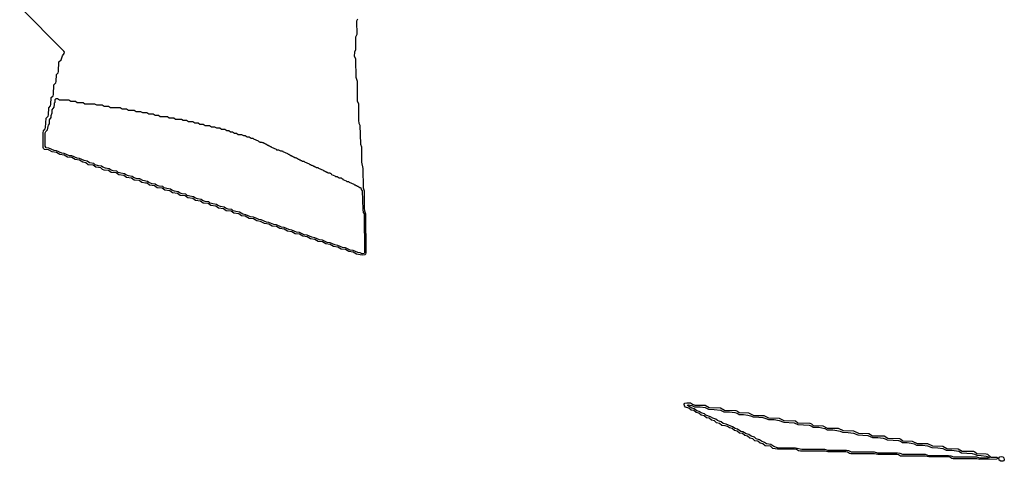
# Model space of a CAD drawing. Extents: x 2668140 to 2765664, y 823621 to 955240.
# Tile 61 of 256: x 2709593 to 2725007, y 823621 to 830535. Entities that reach past the tile are written whole.
import ezdxf

# ---------------------------------------------------------------- set-up
doc = ezdxf.new("R2010")
doc.units = 0

msp = doc.modelspace()

# ---------------------------------------------------------------- linework, layer by layer
at = {"layer": '0CON02XD'}
for points in [[(2714995, 826853), (2714955, 826850), (2714864, 826864), (2714812, 826895), (2714744, 826904), (2714692, 826935), (2714624, 826944), (2714572, 826975), (2714504, 826984), (2714452, 827015), (2714384, 827024), (2714332, 827055), (2714264, 827064), (2714212, 827095), (2714144, 827104), (2714092, 827135), (2714024, 827144), (2713972, 827175), (2713904, 827184), (2713852, 827215), (2713784, 827224), (2713732, 827255), (2713664, 827264), (2713612, 827295), (2713544, 827304), (2713492, 827335), (2713424, 827344), (2713365, 827378), (2713304, 827384), (2713252, 827415), (2713184, 827424), (2713125, 827458), (2713064, 827464), (2713025, 827496), (2712944, 827504), (2712905, 827536), (2712824, 827544), (2712785, 827576), (2712704, 827584), (2712665, 827616), (2712584, 827624), (2712545, 827656), (2712464, 827664), (2712425, 827696), (2712344, 827704), (2712305, 827736), (2712224, 827744), (2712185, 827776), (2712104, 827784), (2712065, 827816), (2711984, 827824), (2711945, 827856), (2711864, 827864), (2711825, 827896), (2711744, 827904), (2711705, 827936), (2711624, 827944), (2711587, 827975), (2711565, 827978), (2711504, 827984), (2711465, 828016), (2711384, 828024), (2711345, 828056), (2711264, 828064), (2711225, 828096), (2711144, 828104), (2711105, 828136), (2711024, 828144), (2710985, 828176), (2710915, 828181), (2710892, 828192), (2710865, 828216), (2710784, 828224), (2710745, 828256), (2710664, 828264), (2710628, 828295), (2710584, 828304), (2710532, 828335), (2710464, 828344), (2710412, 828375), (2710344, 828384), (2710292, 828415), (2710224, 828424), (2710172, 828455), (2710104, 828464), (2710045, 828498), (2709984, 828504), (2709968, 828518), (2709961, 828535), (2709960, 828765), (2709964, 828796), (2709990, 828825), (2709999, 828845), (2710007, 828995), (2710037, 829025), (2710043, 829045), (2710047, 829155), (2710077, 829185), (2710083, 829205), (2710087, 829315), (2710117, 829345), (2710123, 829365), (2710127, 829515), (2710157, 829545), (2710163, 829565), (2710167, 829675), (2710197, 829705), (2710203, 829725), (2710207, 829875), (2710245, 829908), (2710263, 829967), (2710291, 830005), (2710297, 830025), (2710285, 830043), (2709593, 830735)], [(2714882, 830545), (2714866, 830514), (2714869, 830305), (2714850, 830260), (2714849, 830065), (2714834, 830025), (2714832, 829962), (2714849, 829925), (2714851, 829905), (2714854, 829635), (2714876, 829575), (2714877, 829265), (2714895, 829215), (2714898, 828955), (2714903, 828915), (2714918, 828885), (2714927, 828585), (2714942, 828545), (2714944, 828304), (2714967, 828205), (2714968, 827905), (2714985, 827855), (2714986, 827584), (2714991, 827545), (2715009, 827495), (2715010, 826885), (2715006, 826863), (2714995, 826853)], [(2714955, 826871), (2714925, 826884), (2714885, 826889), (2714812, 826922), (2714765, 826929), (2714692, 826962), (2714645, 826969), (2714572, 827002), (2714525, 827009), (2714452, 827042), (2714405, 827049), (2714332, 827082), (2714285, 827089), (2714212, 827122), (2714165, 827129), (2714092, 827162), (2714045, 827169), (2713972, 827202), (2713925, 827209), (2713852, 827242), (2713805, 827249), (2713732, 827282), (2713694, 827286), (2713612, 827322), (2713574, 827326), (2713492, 827362), (2713455, 827366), (2713372, 827402), (2713335, 827406), (2713314, 827415), (2713252, 827442), (2713205, 827449), (2713132, 827482), (2713085, 827489), (2713032, 827522), (2712975, 827531), (2712937, 827545), (2712912, 827562), (2712855, 827571), (2712817, 827585), (2712792, 827602), (2712735, 827611), (2712697, 827625), (2712672, 827642), (2712615, 827651), (2712577, 827665), (2712552, 827682), (2712495, 827691), (2712457, 827705), (2712432, 827722), (2712375, 827731), (2712337, 827745), (2712312, 827762), (2712255, 827771), (2712217, 827785), (2712192, 827802), (2712135, 827811), (2712097, 827825), (2712072, 827842), (2712015, 827851), (2711977, 827865), (2711952, 827882), (2711895, 827891), (2711857, 827905), (2711832, 827922), (2711775, 827931), (2711737, 827945), (2711712, 827962), (2711667, 827967), (2711617, 827985), (2711592, 828002), (2711522, 828015), (2711472, 828042), (2711415, 828051), (2711377, 828065), (2711352, 828082), (2711295, 828091), (2711257, 828105), (2711232, 828122), (2711175, 828131), (2711137, 828145), (2711112, 828162), (2711055, 828171), (2711017, 828185), (2710992, 828202), (2710935, 828211), (2710897, 828225), (2710872, 828242), (2710827, 828247), (2710777, 828265), (2710752, 828282), (2710685, 828294), (2710650, 828320), (2710605, 828329), (2710532, 828362), (2710494, 828366), (2710412, 828402), (2710374, 828406), (2710292, 828442), (2710254, 828446), (2710172, 828482), (2710135, 828486), (2710052, 828522), (2710009, 828529), (2709994, 828556), (2709994, 828765), (2710004, 828785), (2710030, 828810), (2710037, 828865), (2710046, 828884), (2710058, 828905), (2710062, 828965), (2710088, 829005), (2710088, 829035), (2710102, 829075), (2710102, 829125), (2710132, 829168), (2710132, 829185), (2710140, 829195), (2710140, 829235), (2710150, 829245), (2710150, 829285), (2710165, 829300), (2710185, 829300), (2710215, 829280), (2710365, 829280), (2710395, 829260), (2710465, 829260), (2710495, 829240), (2710585, 829240), (2710615, 829220), (2710765, 829220), (2710795, 829200), (2710885, 829200), (2710915, 829180), (2710985, 829180), (2711015, 829160), (2711165, 829160), (2711195, 829140), (2711265, 829140), (2711295, 829120), (2711385, 829120), (2711415, 829100), (2711485, 829100), (2711515, 829080), (2711585, 829080), (2711615, 829060), (2711685, 829060), (2711715, 829040), (2711765, 829040), (2711795, 829020), (2711905, 829020), (2711935, 829000), (2712005, 829000), (2712035, 828980), (2712125, 828980), (2712155, 828960), (2712205, 828960), (2712235, 828940), (2712305, 828940), (2712335, 828920), (2712385, 828920), (2712415, 828900), (2712465, 828900), (2712495, 828880), (2712565, 828880), (2712595, 828860), (2712645, 828860), (2712675, 828840), (2712725, 828840), (2712755, 828820), (2712805, 828820), (2712835, 828800), (2712865, 828800), (2712895, 828780), (2712925, 828780), (2712955, 828760), (2712985, 828760), (2713015, 828740), (2713065, 828740), (2713095, 828720), (2713125, 828720), (2713155, 828700), (2713185, 828700), (2713215, 828680), (2713245, 828680), (2713252, 828672), (2713325, 828640), (2713335, 828630), (2713345, 828630), (2713355, 828620), (2713385, 828620), (2713395, 828610), (2713405, 828610), (2713415, 828600), (2713425, 828600), (2713435, 828590), (2713445, 828590), (2713455, 828580), (2713465, 828580), (2713475, 828570), (2713485, 828570), (2713495, 828560), (2713505, 828560), (2713515, 828550), (2713525, 828550), (2713535, 828540), (2713608, 828508), (2713615, 828500), (2713645, 828500), (2713675, 828480), (2713705, 828480), (2713712, 828472), (2713785, 828440), (2713795, 828430), (2713805, 828430), (2713815, 828420), (2713825, 828420), (2713835, 828410), (2713845, 828410), (2713855, 828400), (2713865, 828400), (2713875, 828390), (2713885, 828390), (2713895, 828380), (2713905, 828380), (2713915, 828370), (2713925, 828370), (2713935, 828360), (2713945, 828360), (2713955, 828350), (2713965, 828350), (2713975, 828340), (2713985, 828340), (2713995, 828330), (2714005, 828330), (2714015, 828320), (2714045, 828320), (2714052, 828312), (2714125, 828280), (2714135, 828270), (2714145, 828270), (2714155, 828260), (2714165, 828260), (2714175, 828250), (2714185, 828250), (2714195, 828240), (2714205, 828240), (2714215, 828230), (2714225, 828230), (2714235, 828220), (2714265, 828220), (2714272, 828212), (2714345, 828180), (2714355, 828170), (2714365, 828170), (2714375, 828160), (2714385, 828160), (2714395, 828150), (2714405, 828150), (2714415, 828140), (2714445, 828140), (2714455, 828130), (2714465, 828130), (2714472, 828112), (2714525, 828090), (2714535, 828080), (2714565, 828080), (2714595, 828060), (2714625, 828060), (2714635, 828050), (2714648, 828048), (2714652, 828032), (2714705, 828010), (2714715, 828000), (2714745, 828000), (2714752, 827992), (2714825, 827960), (2714835, 827950), (2714845, 827950), (2714855, 827940), (2714865, 827940), (2714875, 827930), (2714885, 827930), (2714895, 827920), (2714905, 827920), (2714915, 827910), (2714925, 827910), (2714935, 827900), (2714938, 827878), (2714957, 827855), (2714963, 827565), (2714969, 827519), (2714986, 827495), (2714991, 826885), (2714985, 826872), (2714955, 826871)], [(2724625, 823650), (2724575, 823660), (2724205, 823660), (2724184, 823664), (2724152, 823685), (2724125, 823689), (2723825, 823690), (2723775, 823700), (2723405, 823700), (2723384, 823704), (2723352, 823725), (2723325, 823729), (2723025, 823730), (2722975, 823740), (2722605, 823740), (2722584, 823744), (2722552, 823765), (2722525, 823769), (2722245, 823770), (2722195, 823780), (2721815, 823780), (2721784, 823784), (2721752, 823805), (2721725, 823809), (2721455, 823810), (2721384, 823824), (2721345, 823856), (2721264, 823864), (2721228, 823895), (2721184, 823904), (2721148, 823935), (2721104, 823944), (2721068, 823975), (2721024, 823984), (2720988, 824015), (2720944, 824024), (2720907, 824055), (2720864, 824064), (2720827, 824095), (2720784, 824104), (2720747, 824135), (2720704, 824144), (2720673, 824165), (2720635, 824179), (2720584, 824184), (2720548, 824215), (2720504, 824224), (2720468, 824255), (2720424, 824264), (2720388, 824295), (2720344, 824304), (2720307, 824335), (2720264, 824344), (2720227, 824375), (2720184, 824384), (2720147, 824415), (2720104, 824424), (2720067, 824455), (2720018, 824468), (2719999, 824489), (2719993, 824515), (2720005, 824532), (2720035, 824539), (2720096, 824536), (2720127, 824515), (2720165, 824501), (2720325, 824499), (2720385, 824462), (2720565, 824459), (2720625, 824422), (2720805, 824419), (2720828, 824408), (2720855, 824384), (2721005, 824379), (2721085, 824341), (2721245, 824339), (2721315, 824302), (2721485, 824299), (2721555, 824262), (2721738, 824255), (2721776, 824224), (2721965, 824219), (2721988, 824208), (2722015, 824184), (2722165, 824179), (2722235, 824142), (2722405, 824139), (2722485, 824101), (2722645, 824099), (2722725, 824061), (2722885, 824059), (2722945, 824022), (2723125, 824019), (2723185, 823982), (2723365, 823979), (2723388, 823968), (2723416, 823944), (2723565, 823939), (2723645, 823901), (2723805, 823899), (2723885, 823861), (2724045, 823859), (2724105, 823822), (2724285, 823819), (2724345, 823782), (2724525, 823779), (2724548, 823768), (2724575, 823744), (2724725, 823739), (2724742, 823732), (2724795, 823688), (2724890, 823685), (2724908, 823675), (2724908, 823665), (2724885, 823654), (2724625, 823650)], [(2724755, 823669), (2724625, 823669), (2724575, 823686), (2724216, 823686), (2724175, 823704), (2724135, 823709), (2723825, 823709), (2723775, 823726), (2723416, 823726), (2723375, 823744), (2723335, 823749), (2723025, 823749), (2722975, 823766), (2722616, 823766), (2722575, 823784), (2722535, 823789), (2722245, 823789), (2722195, 823806), (2721835, 823806), (2721739, 823829), (2721455, 823831), (2721397, 823853), (2721352, 823882), (2721284, 823894), (2721255, 823918), (2721204, 823934), (2721175, 823958), (2721124, 823974), (2721095, 823998), (2721044, 824014), (2721010, 824040), (2720965, 824049), (2720912, 824082), (2720885, 824089), (2720832, 824122), (2720795, 824134), (2720752, 824162), (2720652, 824202), (2720605, 824214), (2720575, 824238), (2720541, 824249), (2720515, 824260), (2720490, 824280), (2720443, 824295), (2720410, 824320), (2720337, 824345), (2720312, 824362), (2720275, 824374), (2720232, 824402), (2720195, 824414), (2720152, 824442), (2720115, 824454), (2720047, 824495), (2720052, 824505), (2720065, 824506), (2720115, 824494), (2720155, 824476), (2720245, 824474), (2720325, 824462), (2720375, 824436), (2720465, 824434), (2720565, 824422), (2720615, 824396), (2720705, 824394), (2720790, 824385), (2720823, 824375), (2720855, 824356), (2720925, 824354), (2720990, 824345), (2721036, 824334), (2721075, 824316), (2721165, 824314), (2721225, 824306), (2721275, 824294), (2721315, 824276), (2721405, 824274), (2721485, 824262), (2721555, 824236), (2721715, 824224), (2721775, 824196), (2721865, 824194), (2721950, 824185), (2721983, 824175), (2722015, 824156), (2722105, 824154), (2722195, 824134), (2722235, 824116), (2722325, 824114), (2722385, 824106), (2722435, 824094), (2722475, 824076), (2722565, 824074), (2722645, 824062), (2722715, 824036), (2722870, 824025), (2722944, 823994), (2723025, 823994), (2723110, 823985), (2723143, 823975), (2723175, 823956), (2723265, 823954), (2723350, 823945), (2723383, 823935), (2723415, 823916), (2723485, 823914), (2723550, 823905), (2723596, 823894), (2723635, 823876), (2723725, 823874), (2723805, 823862), (2723875, 823836), (2723965, 823834), (2724045, 823822), (2724095, 823796), (2724185, 823794), (2724295, 823779), (2724335, 823756), (2724505, 823746), (2724543, 823735), (2724575, 823716), (2724645, 823714), (2724725, 823702), (2724765, 823689), (2724775, 823674), (2724755, 823669)], [(2724955, 823621), (2724928, 823638), (2724921, 823669), (2724938, 823692), (2724965, 823699), (2724982, 823692), (2724998, 823678), (2725007, 823645), (2724999, 823631), (2724985, 823624), (2724955, 823621)]]:
    msp.add_lwpolyline(points, dxfattribs=at)

doc.saveas('drawing.dxf')
